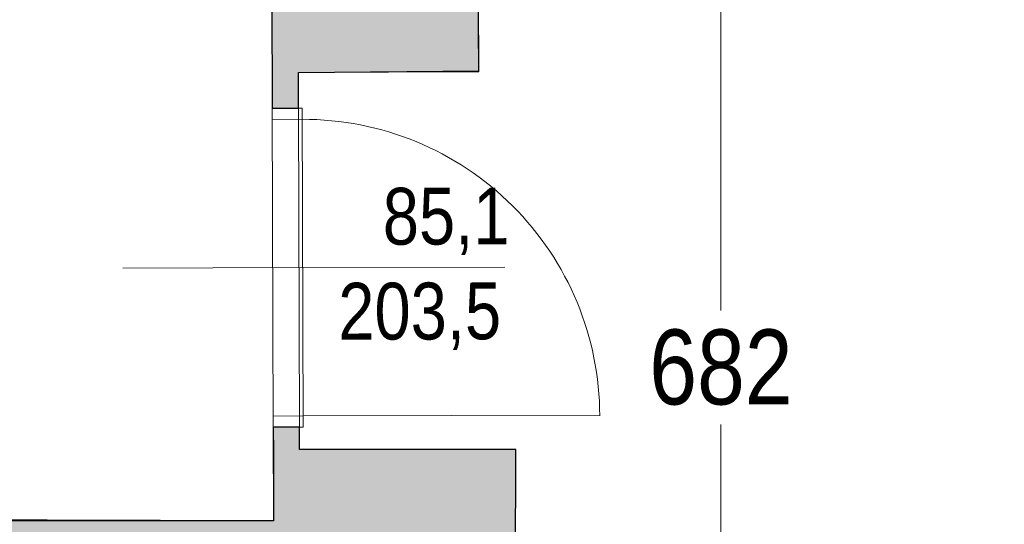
# Model space of a CAD drawing. Extents: x -6068 to 35118, y -17738 to 67348.
# Tile 238 of 243: x 1443 to 1706, y 22540 to 22675. Entities that reach past the tile are written whole.
import ezdxf

# ---------------------------------------------------------------- set-up
doc = ezdxf.new("R2010")
doc.units = 0
doc.header["$LTSCALE"] = 15
doc.linetypes.add('Continua', pattern=[0])
doc.linetypes.add('Cui_CONTINU', pattern=[0])
doc.layers.get('0').update_dxf_attribs({"linetype": 'CONTINUOUS'})
doc.layers.get('DEFPOINTS').update_dxf_attribs({"linetype": 'CONTINUOUS'})
for name, color, linetype, lineweight, true_color in [('EDL-Mesures et Cotes', 7, 'Continua', 0, 0xc0c0c0), ('Enveloppe - NIVEAUX - Style par défaut', 7, 'Continua', 0, 0x000000), ('Porte - Cadre - NIVEAUX - Style par défaut', 7, 'Continua', 0, 0x000000), ('Porte - Mesures - NIVEAUX - Style par défaut', 7, 'Continua', 0, 0x000000), ('Porte - Ouvertures - NIVEAUX - Style par défaut', 7, 'Continua', 0, 0x000000), ('Porte - Seuil - NIVEAUX - Style par défaut', 7, 'Continua', 0, 0x000000)]:
    doc.layers.add(name, color=color, linetype=linetype, lineweight=lineweight, true_color=true_color)
doc.layers.add('EDL_NIVEAU 1 murs & cloisons', color=5, linetype='CONTINUOUS')
doc.layers.add('PIS-fond de plan', color=7, linetype='Cui_CONTINU')
doc.styles.add('Arial Narrow', font='ARIALN.TTF')
doc.styles.add('MtXpl_Arial_Narrow', font='ARIALN.TTF')
doc.dimstyles.new('Côtes (ech cm) PIS', dxfattribs={"dimscale": 0, "dimtxt": 20, "dimasz": 15, "dimexe": 5, "dimexo": 5, "dimgap": 5, "dimtad": 0, "dimtih": 1, "dimtoh": 1, "dimdec": 0, "dimtxsty": 'Arial Narrow', "dimblk": 'ARCHTICK', "dimcen": 0, "dimclrd": 256, "dimclre": 256, "dimclrt": 256, "dimadec": 0, "dimazin": 0, "dimtfac": 1, "dimtdec": 0, "dimtmove": 2, "dimatfit": 3, "dimfxl": 30, "dimfxlon": 1, "dimlwd": 0, "dimarcsym": 0})

# ---------------------------------------------------------------- blocks, each defined once
blk = doc.blocks.new('EDP_Niveau 1_2025 09 17')
at = {"layer": 'EDL_NIVEAU 1 murs & cloisons', "linetype": 'Continuous', "ltscale": 0.08}
h = blk.add_hatch(color=9, dxfattribs=at)
h.dxf.hatch_style = 1
h.paths.add_polyline_path([(1424.13, -817.29), (1424.28, -863.48), (1408.21, -863.55), (1408.24, -872.55), (1509.15, -872.24), (1509.64, -1032.03), (1510.6, -1348.6), (1517.6, -1348.58), (1517.57, -1339.06), (1565.74, -1338.7), (1564.77, -1208.3), (1563.79, -1077.68), (1567.84, -1077.65), (1567.84, -1070.65), (1564.76, -1070.68), (1564.49, -1031.86), (1564.27, -1010.31), (1555.27, -1010.31), (1555.32, -1027.26), (1527.12, -1026.96), (1526.74, -900.53), (1554.94, -900.53), (1554.95, -904.04), (1563.95, -904.04), (1563.85, -845.03), (1563.82, -814.83), (1564.24, -814.82), (1564.09, -786.99), (1508.09, -787.3), (1508.18, -816.91)])
h = blk.add_hatch(color=9, dxfattribs=at)
h.dxf.hatch_style = 1
h.paths.add_polyline_path([(1575.58, -1439.64), (1517.88, -1439.63), (1517.88, -1433.69), (1510.86, -1433.71), (1510.91, -1440.56), (1510.93, -1458.63), (1420.29, -1458.4), (1418.18, -1492.42), (1416.18, -1492.45), (1416.25, -1498.45), (1421.3, -1498.45), (1421.2, -1524.89), (1443.67, -1524.97), (1443.68, -1523.28), (1515.28, -1522.71), (1514.91, -1565.03), (1540.11, -1565.25), (1575.22, -1565.1)])
blk.add_lwpolyline([(1509.64, -1032.03), (1510.6, -1348.6), (1517.6, -1348.58), (1517.57, -1339.06), (1565.74, -1338.7), (1564.77, -1208.3), (1563.79, -1077.68)], dxfattribs=at)
blk.add_lwpolyline([(1575.58, -1439.64), (1517.88, -1439.63), (1517.88, -1433.69), (1510.86, -1433.71), (1510.91, -1440.56), (1510.93, -1458.63), (1420.29, -1458.4), (1418.18, -1492.42), (1416.18, -1492.45), (1416.25, -1498.45), (1421.3, -1498.45), (1421.2, -1524.89), (1443.67, -1524.97), (1443.68, -1523.28), (1515.28, -1522.71), (1514.91, -1565.03), (1540.11, -1565.25), (1575.22, -1565.1), (1575.58, -1439.64)], close=True, dxfattribs=at)
at = {"layer": 'Enveloppe - NIVEAUX - Style par défaut', "color": 18, "linetype": 'Continua', "lineweight": 20, "ltscale": 0.1, "true_color": 0x000000}
for p, q in [((1509.77, -1074.85), (1510.55, -1333.11)), ((1565.74, -1338.91), (1563.79, -1077.68)), ((1510.55, -1333.11), (1510.6, -1348.6)), ((1510.56, -1338.87), (1510.55, -1333.11)), ((1510.56, -1338.87), (1510.55, -1333.11)), ((1510.56, -1338.87), (1510.55, -1333.11)), ((1517.57, -1339.06), (1565.74, -1338.91)), ((1517.6, -1348.58), (1517.57, -1339.06)), ((1510.6, -1348.6), (1517.6, -1348.58)), ((1517.86, -1433.69), (1510.86, -1433.71)), ((1510.86, -1433.71), (1510.93, -1458.63)), ((1517.88, -1439.63), (1517.86, -1433.69)), ((1541.28, -1439.63), (1517.88, -1439.63)), ((1575.58, -1439.64), (1541.28, -1439.63)), ((1575.22, -1565.1), (1575.58, -1439.64)), ((1510.93, -1458.63), (1428.56, -1458.61))]:
    blk.add_line(p, q, dxfattribs=at)
at = {"layer": 'Porte - Cadre - NIVEAUX - Style par défaut', "color": 103, "linetype": 'Continua', "lineweight": 5, "ltscale": 0.1, "true_color": 0x49c386}
for p, q in [((1518.6, -1348.58), (1510.6, -1348.6)), ((1510.6, -1348.6), (1510.86, -1433.71)), ((1518.86, -1433.68), (1518.6, -1348.58)), ((1510.86, -1433.71), (1518.86, -1433.68))]:
    blk.add_line(p, q, dxfattribs=at)
at = {"layer": 'Porte - Mesures - NIVEAUX - Style par défaut', "color": 103, "linetype": 'Continua', "lineweight": 13, "ltscale": 0.1, "true_color": 0x49c386}
for q in [(1470.73, -1391.28), (1572.65, -1390.97)]:
    blk.add_line((1518.73, -1391.13), q, dxfattribs=at)
at = {"layer": 'Porte - Ouvertures - NIVEAUX - Style par défaut', "color": 103, "linetype": 'Continua', "lineweight": 13, "ltscale": 0.1, "true_color": 0x49c386}
for p, q in [((1518.61, -1351.58), (1510.61, -1351.6)), ((1518.85, -1430.68), (1510.85, -1430.71)), ((1518.85, -1430.68), (1597.95, -1430.44))]:
    blk.add_line(p, q, dxfattribs=at)
at = {"layer": 'Porte - Ouvertures - NIVEAUX - Style par défaut', "color": 103, "linetype": 'Continua', "lineweight": 5, "ltscale": 0.1, "true_color": 0x49c386}
blk.add_arc((1518.85, -1430.68), 79.1, 0, 90.174, dxfattribs=at)
at = {"layer": 'Porte - Seuil - NIVEAUX - Style par défaut', "color": 103, "linetype": 'Continua', "lineweight": 5, "ltscale": 0.1, "true_color": 0x49c386}
for p, q in [((1510.6, -1348.6), (1510.86, -1433.71)), ((1517.86, -1433.69), (1517.6, -1348.58))]:
    blk.add_line(p, q, dxfattribs=at)
at = {"layer": 'Porte - Mesures - NIVEAUX - Style par défaut', "color": 103, "linetype": 'Continuous', "true_color": 0x49c386, "style": 'MtXpl_Arial_Narrow'}
for s, p in [('85,1', (1540.11, -1385.02)), ('203,5', (1528.24, -1410.36))]:
    blk.add_text(s, height=15.153, rotation=0.174, dxfattribs=at).set_placement(p)
blk = doc.blocks.new('_ArchTick')
at = {"color": 0, "linetype": 'ByBlock', "const_width": 0.15}
blk.add_lwpolyline([(-0.5, -0.5), (0.5, 0.5)], dxfattribs=at)
blk = doc.blocks.new('*D317')
at = {"layer": 'DEFPOINTS', "color": 0, "linetype": 'Continuous', "ltscale": 0.08, "transparency": 16777216}
for p in [(1630.28, 22923.41), (1700.38, 22923.41), (1705.85, 22241.05)]:
    blk.add_point(p, dxfattribs=at)
at = {"layer": 'EDL-Mesures et Cotes', "linetype": 'Continuous', "lineweight": -2, "ltscale": 0.08, "transparency": 16777216}
for p, q in [((1660.28, 22923.41), (1625.28, 22923.41)), ((1660.28, 22241.05), (1625.28, 22241.05))]:
    blk.add_line(p, q, dxfattribs=at)
at = {"layer": 'EDL-Mesures et Cotes', "linetype": 'Continuous', "lineweight": 0, "ltscale": 0.08, "transparency": 16777216}
for p, q in [((1630.28, 22923.41), (1630.28, 22597.44)), ((1630.28, 22241.05), (1630.28, 22567.02))]:
    blk.add_line(p, q, dxfattribs=at)
at = {"layer": 'EDL-Mesures et Cotes', "linetype": 'Continuous', "lineweight": 0, "ltscale": 0.08, "transparency": 16777216, "xscale": 15, "yscale": 15, "zscale": 15}
for p, rotation in [((1630.28, 22923.41), 90), ((1630.28, 22241.05), 270)]:
    blk.add_blockref('_ArchTick', p, dxfattribs=dict(at, rotation=rotation))
at = {"layer": 'EDL-Mesures et Cotes', "linetype": 'Continuous', "ltscale": 0.08, "transparency": 16777216, "insert": (1630.28, 22582.23), "char_height": 20, "attachment_point": 5, "style": 'Arial Narrow'}
blk.add_mtext('682', dxfattribs=at)

msp = doc.modelspace()

# ---------------------------------------------------------------- block references
at = {"layer": 'PIS-fond de plan'}
msp.add_blockref('EDP_Niveau 1_2025 09 17', (0, 24000), dxfattribs=at)

# ---------------------------------------------------------------- dimensions: what is measured, and where the dimension line sits
at = {"layer": 'EDL-Mesures et Cotes', "linetype": 'Continuous', "ltscale": 0.08}
dim = msp.add_linear_dim(base=(1630.28, 22923.41), p1=(1705.85, 22241.05), p2=(1700.38, 22923.41), angle=90, dimstyle='Côtes (ech cm) PIS', override={"dimscale": 1}, dxfattribs=at)
dim.commit()
dim.dimension.update_dxf_attribs({"geometry": '*D317', "text_midpoint": (1630.28, 22582.23)})

doc.saveas('drawing.dxf')
